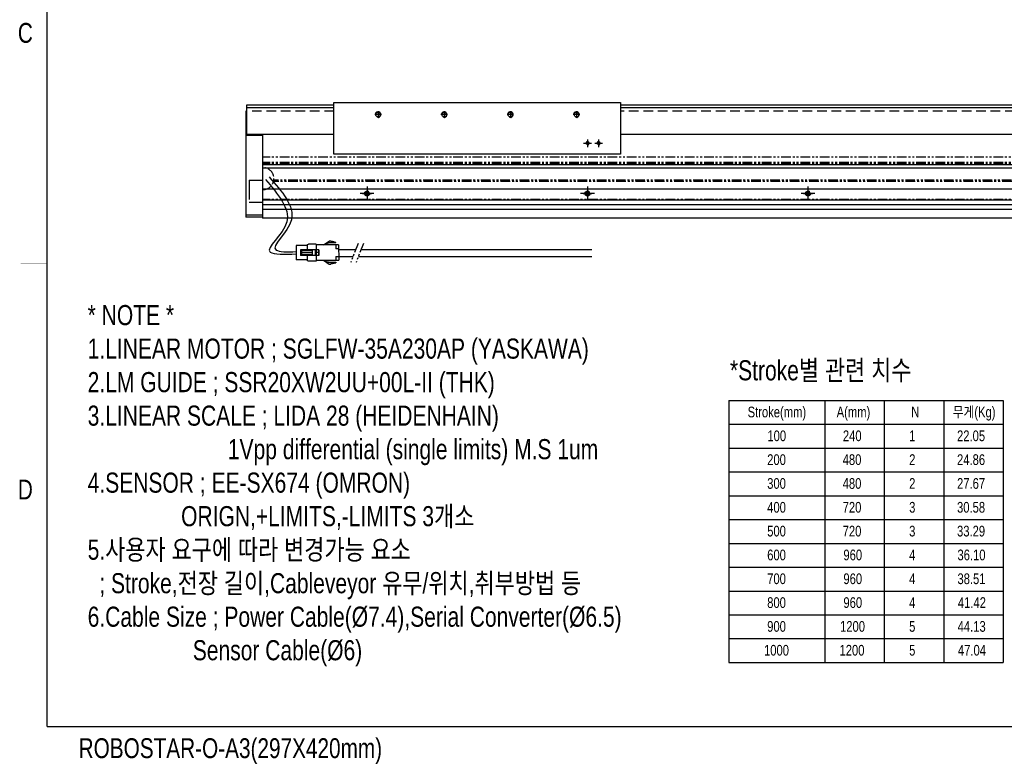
# Model space of a CAD drawing. Extents: x 4 to 2311, y -23 to 1597.
# Tile 1 of 18: x 5 to 898, y -23 to 651. Entities that reach past the tile are written whole.
import ezdxf
from ezdxf.enums import TextEntityAlignment as Align

# ---------------------------------------------------------------- set-up
doc = ezdxf.new("R2010")
doc.units = 0
doc.header["$LTSCALE"] = 7
doc.header["$MEASUREMENT"] = 0
for name, pattern in [('CENTER', [2, 1.25, -0.25, 0.25, -0.25]), ('DASHED', [0.75, 0.5, -0.25]), ('HIDDEN', [0.375, 0.25, -0.125]), ('PHANTOM', [2.5, 1.25, -0.25, 0.25, -0.25, 0.25, -0.25])]:
    doc.linetypes.add(name, pattern=pattern)
doc.layers.get('0').update_dxf_attribs({"linetype": 'CONTINUOUS'})
for name, color, linetype in [('2', 4, 'CONTINUOUS'), ('3', 4, 'CONTINUOUS'), ('CENTERLINE', 3, 'CENTER'), ('CL', 1, 'CENTER'), ('D', 4, 'CONTINUOUS'), ('HIDDEN', 5, 'DASHED'), ('PHANTOM', 6, 'PHANTOM'), ('RD', 1, 'CONTINUOUS')]:
    doc.layers.add(name, color=color, linetype=linetype)
doc.styles.get("Standard").update_dxf_attribs({"font": 'Gulim.ttf', "width": 0.8})

# ---------------------------------------------------------------- blocks, each defined once
blk = doc.blocks.new('A$C31E12CA9')
at = {"linetype": 'ByBlock'}
blk.add_circle((0, 0), 1.62, dxfattribs=at)
at = {"layer": 'CL', "color": 3, "ltscale": 3}
for p, q in [((-4, 0), (4, 0)), ((0, 4), (0, -4))]:
    blk.add_line(p, q, dxfattribs=at)
at = {"layer": 'RD', "color": 4, "linetype": 'ByBlock'}
blk.add_arc((0, 0), 2, 270, 180, dxfattribs=at)
blk = doc.blocks.new('A$C23AD1662')
for p, q in [((2.65, 19.66), (4.15, 19.66)), ((2.65, 19.22), (2.65, 19.66)), ((2.65, 19.22), (9.2, 19.22)), ((4.15, 20.09), (4.15, 19.66)), ((4.15, 20.09), (5.64, 20.09)), ((5.64, 20.53), (5.64, 20.09)), ((5.64, 20.53), (7.14, 20.53)), ((7.14, 20.97), (8.64, 20.97)), ((7.14, 20.97), (7.14, 20.53)), ((13.85, 17.47), (8.64, 20.97)), ((20.47, 18.23), (20.47, 2.73)), ((20.47, 18.23), (27.47, 18.23)), ((0, 11), (0.03, 11)), ((0.03, 17.47), (0.03, 3.49)), ((0.03, 17.47), (20.47, 17.47)), ((0.03, 13.98), (2.65, 13.98)), ((2.65, 17.47), (2.65, 13.98)), ((17.95, 13.1), (17.95, 7.86)), ((17.95, 13.1), (20.47, 13.1)), ((18.41, 13.1), (18.41, 7.86)), ((18.41, 10.48), (20.47, 10.48)), ((20.47, 17.47), (20.47, 3.49)), ((20.47, 12.98), (34.67, 12.98)), ((21.47, 12.98), (21.47, 7.98)), ((23.97, 12.98), (23.97, 7.98)), ((23.97, 12.48), (33.67, 12.48)), ((23.97, 10.73), (33.67, 10.73)), ((23.97, 10.23), (33.67, 10.23)), ((28.47, 17.23), (28.47, 12.98)), ((28.47, 16.98), (38.67, 16.98)), ((33.67, 12.98), (33.67, 7.98)), ((34.67, 12.98), (34.67, 7.98)), ((38.67, 16.98), (38.67, 3.98)), ((2.65, 6.99), (0.03, 6.99)), ((20.47, 3.49), (0.03, 3.49)), ((2.65, 6.99), (2.65, 3.49)), ((9.2, 1.75), (2.65, 1.75)), ((2.65, 1.75), (2.65, 1.31)), ((4.15, 1.31), (2.65, 1.31)), ((4.15, 1.31), (4.15, 0.87)), ((5.64, 0.87), (4.15, 0.87)), ((5.64, 0.87), (5.64, 0.44)), ((7.14, 0.44), (5.64, 0.44)), ((7.14, 0.44), (7.14, 0)), ((13.85, 3.49), (8.64, 0)), ((17.95, 7.86), (20.47, 7.86)), ((20.47, 7.98), (34.67, 7.98)), ((20.47, 2.73), (27.47, 2.73)), ((23.97, 8.48), (33.67, 8.48)), ((28.47, 7.98), (28.47, 3.73)), ((28.47, 3.98), (38.67, 3.98)), ((8.64, 0), (7.14, 0))]:
    blk.add_line(p, q)
for centre, radius, start, end in [((9.2, 15.72), 3.49, 30, 90), ((27.47, 17.23), 1, 0, 90), ((9.2, 5.24), 3.49, 270, 330), ((27.47, 3.73), 1, 270, 0)]:
    blk.add_arc(centre, radius, start, end)
blk = doc.blocks.new('A$C3BE5733D')
at = {"color": 6, "linetype": 'PHANTOM'}
for p, q in [((1294.5, 33), (-94.5, 33)), ((-94.5, 23.5), (-94.5, 33)), ((1294.5, 28), (-94.5, 28)), ((1294.5, 27), (-94.5, 27)), ((1284.82, 11), (-84.82, 11)), ((1284.61, 12), (-84.61, 12)), ((-94.5, -5.5), (-94.5, 3.5)), ((1294.5, -5.5), (-94.5, -5.5))]:
    blk.add_line(p, q, dxfattribs=at)
for centre in [(0, 0), (200, 0), (400, 0)]:
    blk.add_circle(centre, 2.25, dxfattribs=at)
blk.add_arc((-94.5, 13.5), 10, 270, 90, dxfattribs=at)
at = {"layer": 'CL', "color": 3, "linetype": 'CENTER', "ltscale": 3}
for p, q in [((6.25, 0), (-6.25, 0)), ((0, 6.25), (0, -6.25)), ((206.25, 0), (193.75, 0)), ((200, 6.25), (200, -6.25)), ((406.25, 0), (393.75, 0)), ((400, 6.25), (400, -6.25))]:
    blk.add_line(p, q, dxfattribs=at)

msp = doc.modelspace()

# ---------------------------------------------------------------- linework, layer by layer
at = {"linetype": 'ByBlock'}
for p, q in [((210.823, 573.276), (210.823, 546.776)), ((290.323, 573.276), (210.823, 573.276)), ((1629.823, 573.276), (550.323, 573.276)), ((210.323, 567.776), (210.323, 471.776)), ((210.823, 567.776), (210.323, 567.776)), ((290.323, 570.776), (210.823, 570.776)), ((1629.823, 570.776), (550.323, 570.776)), ((225.323, 545.776), (210.323, 545.776)), ((290.323, 546.776), (210.823, 546.776)), ((225.323, 546.776), (225.323, 471.776)), ((1629.823, 546.776), (550.323, 546.776)), ((1615.323, 519.276), (225.323, 519.276)), ((225.323, 519.276), (225.323, 470.776)), ((1615.323, 516.276), (225.323, 516.276)), ((1615.323, 497.276), (225.323, 497.276)), ((1615.323, 487.276), (225.323, 487.276)), ((1615.323, 482.926), (225.323, 482.926)), ((1615.323, 478.626), (225.323, 478.626)), ((225.323, 471.776), (210.323, 471.776)), ((1615.323, 470.776), (225.323, 470.776))]:
    msp.add_line(p, q, dxfattribs=at)
at = {"color": 5, "linetype": 'HIDDEN', "ltscale": 5}
for p, q in [((290.323, 567.776), (210.823, 567.776)), ((1629.823, 567.776), (550.323, 567.776))]:
    msp.add_line(p, q, dxfattribs=at)
for p, q in [((210.323, 557.776), (210.823, 557.776)), ((210.323, 473.776), (225.323, 473.776)), ((294.575, 442.405), (310.04, 442.405)), ((314.918, 442.405), (524.363, 442.405)), ((294.553, 436.162), (307.624, 436.162)), ((312.502, 436.162), (524.363, 436.162))]:
    msp.add_line(p, q)
at = {"const_width": 1.2}
for points in [[(30, 1564), (30, 10)], [(30, 10), (2310, 10)]]:
    msp.add_lwpolyline(points, dxfattribs=at)
msp.add_lwpolyline([(290.323, 575.776), (550.323, 575.776), (550.323, 528.776), (290.323, 528.776)], close=True)
for centre, radius in [((330.323, 564.776), 2.067), ((390.323, 564.776), 2.067), ((450.323, 564.776), 2.067), ((510.323, 564.776), 2.067), ((520.323, 538.776), 1.229), ((530.323, 538.776), 1.229)]:
    msp.add_circle(centre, radius)
for points, knots in [([(228.113, 505.929), (239.391, 492.849), (261.755, 466.911), (217.792, 437.656), (245.438, 438.091), (255.905, 438.446)], [0, 0, 0, 0, 44.9353159, 89.1093679, 114.2614507, 114.2614507, 114.2614507, 114.2614507]), ([(231.398, 508.263), (243.114, 495.067), (265.95, 469.347), (224.714, 440.425), (247.656, 440.191), (255.905, 440.541)], [0, 0, 0, 0, 45.9604171, 89.5793224, 110.0213125, 110.0213125, 110.0213125, 110.0213125])]:
    msp.add_open_spline(points, degree=3, knots=knots)
at = {"layer": '2'}
for p, q in [((648.612, 305.679), (648.612, 68.079)), ((648.612, 305.679), (897.563, 305.679)), ((735.563, 305.679), (735.563, 68.079)), ((789.563, 305.679), (789.563, 68.079)), ((843.563, 305.679), (843.563, 68.079)), ((843.563, 305.679), (843.563, 68.079)), ((897.563, 305.679), (897.563, 68.079)), ((648.612, 284.079), (897.563, 284.079)), ((648.612, 262.479), (897.563, 262.479)), ((648.612, 240.879), (897.563, 240.879)), ((648.612, 219.279), (897.563, 219.279)), ((648.612, 197.679), (897.563, 197.679)), ((648.612, 176.079), (897.563, 176.079)), ((648.612, 154.479), (897.563, 154.479)), ((648.612, 132.879), (897.563, 132.879)), ((648.612, 111.279), (897.563, 111.279)), ((648.612, 89.679), (897.563, 89.679)), ((648.612, 68.079), (897.563, 68.079))]:
    msp.add_line(p, q, dxfattribs=at)
at = {"layer": '3', "const_width": 0.3}
msp.add_lwpolyline([(6, 430), (30, 430)], dxfattribs=at)
at = {"layer": 'CENTERLINE'}
for p, q in [((333.323, 564.776), (327.323, 564.776)), ((330.323, 567.776), (330.323, 561.776)), ((393.323, 564.776), (387.323, 564.776)), ((390.323, 567.776), (390.323, 561.776)), ((453.323, 564.776), (447.323, 564.776)), ((450.323, 567.776), (450.323, 561.776)), ((513.323, 564.776), (507.323, 564.776)), ((510.323, 567.776), (510.323, 561.776)), ((516.823, 538.776), (523.823, 538.776)), ((520.323, 542.276), (520.323, 535.276)), ((526.823, 538.776), (533.823, 538.776)), ((530.323, 542.276), (530.323, 535.276))]:
    msp.add_line(p, q, dxfattribs=at)
at = {"layer": 'D'}
for centre, radius, start, end in [((330.323, 564.776), 2.5, 255, 165), ((390.323, 564.776), 2.5, 255, 165), ((450.323, 564.776), 2.5, 255, 165), ((510.323, 564.776), 2.5, 255, 165), ((520.323, 538.776), 1.5, 270, 180), ((530.323, 538.776), 1.5, 270, 180)]:
    msp.add_arc(centre, radius, start, end, dxfattribs=at)
at = {"layer": 'HIDDEN', "ltscale": 5}
for p, q in [((213.323, 505.276), (213.323, 485.276)), ((213.323, 505.276), (225.323, 505.276)), ((213.323, 485.276), (225.323, 485.276))]:
    msp.add_line(p, q, dxfattribs=at)
at = {"layer": 'PHANTOM'}
for p, q in [((312.19, 447.963), (305.463, 430.578)), ((317.068, 447.963), (310.341, 430.578))]:
    msp.add_line(p, q, dxfattribs=at)

# ---------------------------------------------------------------- block references
msp.add_blockref('A$C3BE5733D', (320.323, 493.276))
at = {"linetype": 'ByBlock'}
for p in [(320.323, 493.276), (520.323, 493.276), (720.323, 493.276)]:
    msp.add_blockref('A$C31E12CA9', p, dxfattribs=at)
at = {"xscale": -1, "rotation": 0.1720048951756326}
msp.add_blockref('A$C23AD1662', (294.608, 429.243), dxfattribs=at)

# ---------------------------------------------------------------- texts
at = {"attachment_point": 1}
for s, insert, char_height in [('* NOTE *\\P1.LINEAR MOTOR ; SGLFW-35A230AP (YASKAWA)\\P2.LM GUIDE ; SSR20XW2UU+00L-II (THK)\\P3.LINEAR SCALE ; LIDA 28 (HEIDENHAIN)\\P                        1Vpp differential (single limits) M.S 1um\\P4.SENSOR ; EE-SX674 (OMRON)\\P                ORIGN,+LIMITS,-LIMITS 3개소\\P5.사용자 요구에 따라 변경가능 요소\\P  ; Stroke,전장 길이,Cableveyor 유무/위치,취부방법 등\\P6.Cable Size ; Power Cable(%%C7.4),Serial Converter(%%C6.5)\\P                  Sensor Cable(%%C6)\\P\\P            ', (66.845, 392.133), 18.225), ('*Stroke{\\f굴림|b0|i0|c129|p49;별} {\\f굴림|b0|i0|c129|p49;관련} {\\f굴림|b0|i0|c129|p49;치수}', (649.56, 342.08), 18.225), ('Stroke(mm)', (665.578, 300.032), 9.72), ('무게(Kg)', (851.761, 300.032), 9.72), ('22.05', (855.576, 278.432), 9.72), ('24.86', (855.576, 256.832), 9.72), ('27.67', (855.576, 235.232), 9.72), ('30.58', (855.576, 213.632), 9.72), ('33.29', (855.576, 192.032), 9.72), ('36.10', (855.968, 170.432), 9.72), ('38.51', (855.969, 148.832), 9.72), ('41.42', (856.34, 127.232), 9.72), ('44.13', (856.139, 105.632), 9.72), ('47.04', (856.388, 84.032), 9.72)]:
    msp.add_mtext(s, dxfattribs=dict(at, insert=insert, char_height=char_height))
at = {"char_height": 9.72, "width": 38.691, "attachment_point": 1}
for s, insert in [('A(mm)', (746.366, 300.032)), ('N', (814.015, 300.032)), ('100', (683.535, 278.432)), ('240', (752.013, 278.432)), ('1', (812.127, 278.432)), ('200', (683.348, 256.832)), ('480', (751.826, 256.832)), ('2', (812.127, 256.832)), ('300', (683.348, 235.232)), ('480', (751.826, 235.232)), ('2', (812.127, 235.232)), ('400', (683.348, 213.632)), ('720', (751.826, 213.632)), ('3', (812.127, 213.632)), ('500', (683.348, 192.032)), ('720', (751.826, 192.032)), ('3', (812.127, 192.032)), ('600', (683.348, 170.432)), ('960', (752.494, 170.432)), ('4', (812.127, 170.432)), ('700', (683.348, 148.832)), ('960', (752.494, 148.832)), ('4', (812.127, 148.832)), ('800', (683.348, 127.232)), ('960', (752.494, 127.232)), ('4', (812.127, 127.232)), ('900', (683.348, 105.632)), ('1200', (749.431, 105.632)), ('5', (812.127, 105.632)), ('1000', (680.473, 84.032)), ('1200', (748.952, 84.032)), ('5', (812.127, 84.032))]:
    msp.add_mtext(s, dxfattribs=dict(at, insert=insert))
at = {"layer": '3', "width": 0.8}
for s, p in [('C', (10.306, 638.868)), ('D', (10.306, 224.868)), ('ROBOSTAR-O-A3(297X420mm)', (196.309, -11.833))]:
    msp.add_text(s, height=18, dxfattribs=at).set_placement(p, align=Align.MIDDLE)

doc.saveas('drawing.dxf')
